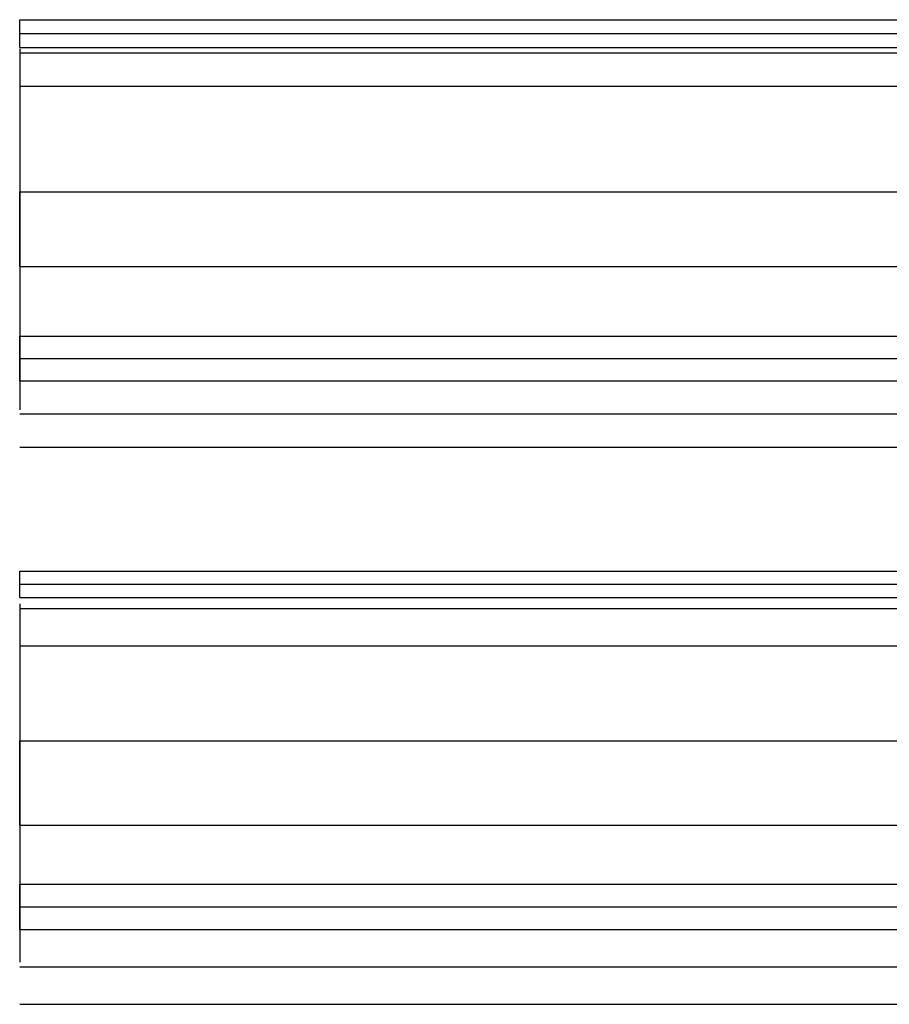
# Model space of a CAD drawing. Header units: millimetres. Extents: x -200 to 200, y -75 to 78.
# Tile 40 of 256: x -200 to -186, y -42 to -25. Entities that reach past the tile are written whole.
import ezdxf

# ---------------------------------------------------------------- set-up
doc = ezdxf.new("R2010")
doc.units = ezdxf.units.MM
doc.header["$MEASUREMENT"] = 0
doc.layers.add('LAYER 01', color=21, linetype='Continuous')

msp = doc.modelspace()

# ---------------------------------------------------------------- linework, layer by layer
at = {"layer": 'LAYER 01'}
for p, q in [((-200, -25.59680714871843, 64.46904186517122), (-200, -25.13576193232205, 63.72774822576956)), ((-200, -25.13576193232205, 63.72774822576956), (200, -25.13576193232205, 63.72774822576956)), ((-200, -25.36628454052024, 64.09839504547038), (200, -25.36628454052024, 64.09839504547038)), ((-200, -25.59680714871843, 64.46904186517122), (200, -25.59680714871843, 64.46904186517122)), ((-200, -25.61826114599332, 61.65770070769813), (-200, -31.62995542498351, 63.05894282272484)), ((-200, -25.68832325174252, 61.35711599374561), (200, -25.68832325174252, 61.35711599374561)), ((-200, -26.240884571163, 58.98648376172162), (200, -26.240884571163, 58.98648376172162)), ((-200, -29.24673171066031, 59.68710481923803), (-200, -28.00148486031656, 65.0295387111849)), ((-200, -28.00148486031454, 65.02953871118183), (200, -28.00148486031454, 65.02953871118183)), ((-200, -29.24673171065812, 59.68710481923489), (200, -29.24673171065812, 59.68710481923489)), ((-200, -31.1474562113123, 65.1289903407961), (-200, -30.40616257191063, 65.59003555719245)), ((-200, -30.40616257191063, 65.59003555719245), (200, -30.40616257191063, 65.59003555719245)), ((-200, -30.77680939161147, 65.35951294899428), (200, -30.77680939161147, 65.35951294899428)), ((-200, -31.1474562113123, 65.1289903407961), (200, -31.1474562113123, 65.1289903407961)), ((-200, -31.70001753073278, 62.75835810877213), (200, -31.70001753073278, 62.75835810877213)), ((-200, -32.25257885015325, 60.38772587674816), (200, -32.25257885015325, 60.38772587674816)), ((-200, -34.75486173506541, 66.49725489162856), (-200, -34.31641675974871, 65.74237413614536)), ((-200, -34.31641675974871, 65.74237413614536), (200, -34.31641675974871, 65.74237413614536)), ((-200, -34.53563924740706, 66.11981451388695), (200, -34.53563924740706, 66.11981451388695)), ((-200, -34.75486173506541, 66.49725489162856), (200, -34.75486173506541, 66.49725489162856)), ((-200, -34.86121916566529, 63.6878443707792), (-200, -40.82784781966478, 65.27002327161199)), ((-200, -34.9403281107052, 63.38951293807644), (200, -34.9403281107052, 63.38951293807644)), ((-200, -35.56423946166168, 61.03665174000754), (200, -35.56423946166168, 61.03665174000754)), ((-200, -38.54755378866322, 61.82774119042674), (-200, -37.14151319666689, 67.13012645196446)), ((-200, -37.14151319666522, 67.13012645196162), (200, -37.14151319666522, 67.13012645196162)), ((-200, -38.54755378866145, 61.82774119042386), (200, -38.54755378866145, 61.82774119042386)), ((-200, -40.28304541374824, 67.32455303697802), (-200, -39.52816465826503, 67.76299801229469)), ((-200, -39.52816465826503, 67.76299801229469), (200, -39.52816465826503, 67.76299801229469)), ((-200, -39.90560503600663, 67.54377552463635), (200, -39.90560503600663, 67.54377552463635)), ((-200, -40.28304541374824, 67.32455303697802), (200, -40.28304541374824, 67.32455303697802)), ((-200, -40.90695676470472, 64.9716918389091), (200, -40.90695676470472, 64.9716918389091)), ((-200, -41.53086811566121, 62.61883064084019), (200, -41.53086811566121, 62.61883064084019))]:
    msp.add_line(p, q, dxfattribs=at)
at = {"layer": 'LAYER 01', "extrusion": (1, 0, 0)}
for points in [[(-25.13576193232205, 63.72774822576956), (-26.240884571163, 58.98648376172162)], [(-30.40616257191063, 65.59003555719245), (-25.59680714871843, 64.46904186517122)], [(-26.240884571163, 58.98648376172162), (-32.25257885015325, 60.38772587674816)], [(-32.25257885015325, 60.38772587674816), (-31.1474562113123, 65.1289903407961)], [(-34.31641675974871, 65.74237413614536), (-35.56423946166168, 61.03665174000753)], [(-39.52816465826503, 67.76299801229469), (-34.75486173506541, 66.49725489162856)], [(-35.56423946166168, 61.03665174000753), (-41.53086811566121, 62.61883064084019)], [(-41.53086811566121, 62.61883064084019), (-40.28304541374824, 67.32455303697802)]]:
    msp.add_lwpolyline(points, dxfattribs=at)

doc.saveas('drawing.dxf')
